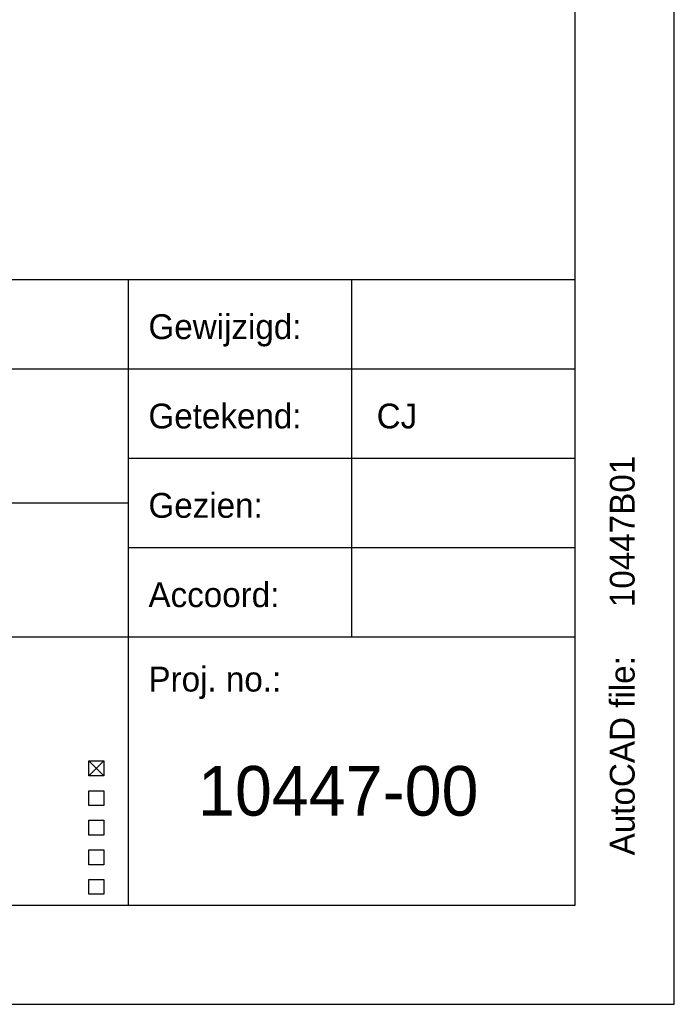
# Model space of a CAD drawing. Extents: x -34830 to 349597, y -3304 to 731056.
# Tile 35 of 48: x 112302 to 118900, y -3304 to 6613. Entities that reach past the tile are written whole.
import ezdxf

# ---------------------------------------------------------------- set-up
doc = ezdxf.new("R2010")
doc.units = 0
doc.header["$LTSCALE"] = 100
doc.layers.get('0').update_dxf_attribs({"linetype": 'CONTINUOUS'})
for name, color, linetype in [('00KAD025', 2, 'CONTINUOUS'), ('00KAD070', 5, 'CONTINUOUS'), ('BL$4----', 7, 'CONTINUOUS')]:
    doc.layers.add(name, color=color, linetype=linetype)
doc.styles.add('BURO-025', font='BUROFONT.shx', dxfattribs={"height": 250})
doc.styles.add('BURO-035', font='BUROFONT.shx', dxfattribs={"height": 350})
doc.styles.add('BURO-050', font='BUROFONT.shx', dxfattribs={"height": 500})

# ---------------------------------------------------------------- blocks, each defined once
blk = doc.blocks.new('KUIJPERSKLEUR')
at = {"color": 1}
for p, q in [((-185, 73), (-10, 73)), ((-55, 10), (-55, 73)), ((-32.5, 37), (-32.5, 73)), ((-185, 64), (-10, 64)), ((-55, 55), (-10, 55)), ((-185, 50.5), (-55, 50.5)), ((-55, 46), (-10, 46)), ((-185, 37), (-10, 37)), ((-59, 24.514), (-57.5, 23.014)), ((-59, 23.014), (-57.5, 24.514)), ((-59, 24.514), (-57.5, 24.514)), ((-59, 23.014), (-59, 24.514)), ((-57.5, 24.514), (-57.5, 23.014)), ((-57.5, 23.014), (-59, 23.014)), ((-59, 20.014), (-59, 21.514)), ((-59, 21.514), (-57.5, 21.514)), ((-57.5, 21.514), (-57.5, 20.014)), ((-57.5, 20.014), (-59, 20.014)), ((-59, 17.048), (-59, 18.548)), ((-59, 18.548), (-57.5, 18.548)), ((-57.5, 18.548), (-57.5, 17.048)), ((-57.5, 17.048), (-59, 17.048)), ((-59, 14.048), (-59, 15.548)), ((-59, 15.548), (-57.5, 15.548)), ((-57.5, 15.548), (-57.5, 14.048)), ((-57.5, 14.048), (-59, 14.048)), ((-59, 12.582), (-57.5, 12.582)), ((-59, 11.082), (-59, 12.582)), ((-57.5, 12.582), (-57.5, 11.082)), ((-57.5, 11.082), (-59, 11.082))]:
    blk.add_line(p, q, dxfattribs=at)
at = {"color": 1, "style": 'BURO-025'}
for s, p in [('Gewijzigd:', (-53, 67)), ('Getekend:', (-53, 58)), ('Gezien:', (-53, 49)), ('Accoord:', (-53, 40)), ('Proj. no.:', (-53, 31.5))]:
    blk.add_text(s, height=2.5, dxfattribs=at).set_placement(p)
blk.add_text('AutoCAD file:', height=2.5, rotation=90, dxfattribs=at).set_placement((-4, 15))
at = {"color": 150, "style": 'BURO-025'}
for tag, p in [('TKSCHAAL', (-167, 67)), ('TKBLADNR', (-124, 67)), ('TKDATCREAT', (-81, 67)), ('TKDATA', (-30, 67)), ('TKINIT', (-30, 58)), ('PRPRLEID', (-30, 49)), ('PRGRLEID', (-30, 40))]:
    blk.add_attdef(tag, p, '', height=2.5, dxfattribs=at)
at = {"color": 3, "style": 'BURO-035'}
for tag, p in [('PROMSCHR', (-177, 55)), ('TK1OMSCHR', (-177, 42))]:
    blk.add_attdef(tag, p, '', height=3.5, dxfattribs=at)
at = {"color": 1, "style": 'BURO-025'}
blk.add_attdef('TKFILE', (-4, 40), '', height=2.5, rotation=90, dxfattribs=at)
blk.add_attdef('PRNAAM', (-30, 31.5), '', height=2.5, dxfattribs=at)
at = {"color": 4, "style": 'BURO-050'}
blk.add_attdef('TKTEKNR', (-48, 19), '', height=5, dxfattribs=at)

msp = doc.modelspace()

# ---------------------------------------------------------------- linework, layer by layer
at = {"layer": '00KAD025', "linetype": 'CONTINUOUS'}
for p, q in [((118900, -3303.5), (118900, 80796.5)), ((-34830.1, -3303.5), (118900, -3303.5))]:
    msp.add_line(p, q, dxfattribs=at)
at = {"layer": '00KAD070', "linetype": 'CONTINUOUS'}
for p, q in [((117900, -2303.5), (117900, 79796.5)), ((-33830.1, -2303.5), (117900, -2303.5))]:
    msp.add_line(p, q, dxfattribs=at)

# ---------------------------------------------------------------- block references
at = {"layer": 'BL$4----'}
ref = msp.add_blockref('KUIJPERSKLEUR', (118900, -3303.5), dxfattribs=dict(at, xscale=100, yscale=100, zscale=100))
ref.add_attrib('TKINIT', 'CJ', (115900, 2496.5), dxfattribs={"layer": '0', "color": 150, "height": 250, "style": 'BURO-025'})
ref.add_attrib('TKFILE', '10447B01', (118500, 696.5), dxfattribs={"layer": '0', "color": 1, "height": 250, "rotation": 90, "style": 'BURO-025'})
ref.add_attrib('TKTEKNR', '10447-00', (114100, -1403.5), dxfattribs={"layer": '0', "color": 4, "height": 500, "style": 'BURO-050'})

doc.saveas('drawing.dxf')
